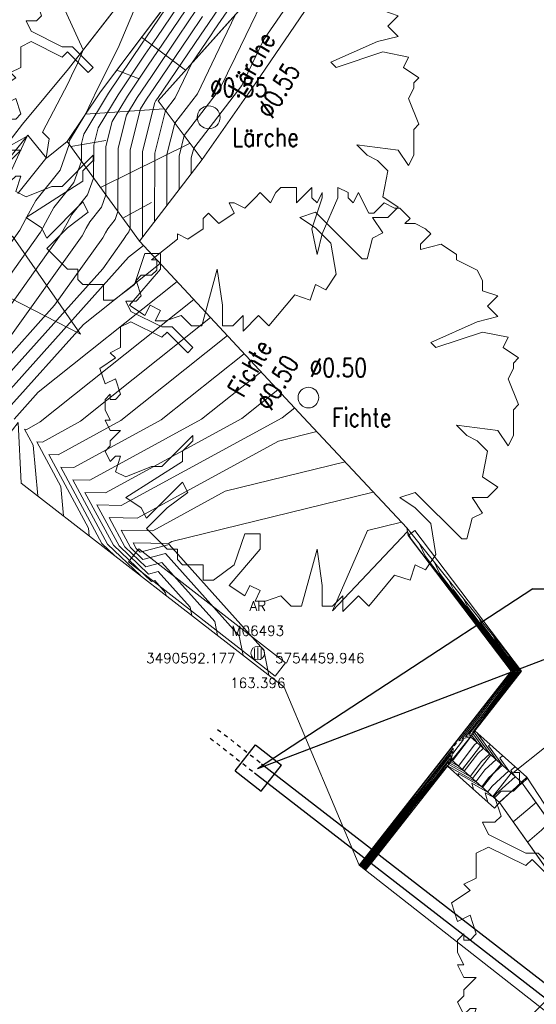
# Model space of a CAD drawing. Header units: metres. Extents: x 3490449 to 3490968, y 5754217 to 5754743.
# Tile 72 of 212: x 3490586 to 3490599, y 5754451 to 5754475. Entities that reach past the tile are written whole.
import ezdxf
from ezdxf.enums import TextEntityAlignment as Align

# ---------------------------------------------------------------- set-up
doc = ezdxf.new("R2010")
doc.units = ezdxf.units.M
doc.header["$LTSCALE"] = 0.25
doc.linetypes.add('Kartierung-07$0$AUSGEZOGEN', pattern=[0])
doc.linetypes.add('Kartierung-07$0$STRICHPUNKT', pattern=[25.4, 12.7, -6.35, 0, -6.35])
for name, color, linetype, lineweight, true_color in [('Kartierung-07$0$$BOESCHUNG', 7, 'Continuous', 18, 0x82563a), ('Kartierung-07$0$$BRUCH', 7, 'Continuous', 18, 0x82563a), ('Kartierung-07$0$$HOEHEN_Haupt', 7, 'Continuous', 18, 0x82563a), ('Kartierung-07$0$$HOEHEN_Mittel', 7, 'Continuous', 18, 0x82563a), ('Kartierung-07$0$$P_INF_FL', 7, 'Kartierung-07$0$AUSGEZOGEN', 18, 0x82563a), ('Kartierung-07$0$$P_INF_H', 7, 'Kartierung-07$0$AUSGEZOGEN', 18, 0x82563a), ('Kartierung-07$0$$P_INF_NR', 7, 'Kartierung-07$0$AUSGEZOGEN', 18, 0x82563a), ('Kartierung-07$0$$P_INF_X', 7, 'Kartierung-07$0$AUSGEZOGEN', 18, 0x82563a), ('Kartierung-07$0$$PKT_AR', 7, 'Continuous', 18, 0x82563a), ('Kartierung-07$0$B_Bau', 7, 'Continuous', 18, 0x82563a), ('Kartierung-07$0$B_Baum', 7, 'Continuous', 18, 0x82563a), ('Kartierung-07$0$B_Befestigt', 7, 'Continuous', 18, 0x82563a), ('Kartierung-07$0$B_Boeschung_OK', 7, 'Continuous', 18, 0x82563a), ('Kartierung-07$0$B_Boeschung_UK', 7, 'Continuous', 18, 0x82563a), ('Kartierung-07$0$B_Haus', 7, 'Kartierung-07$0$AUSGEZOGEN', 18, 0x82563a), ('Kartierung-07$0$B_Mauer', 7, 'Kartierung-07$0$AUSGEZOGEN', 18, 0x82563a), ('Kartierung-07$0$B_Rinne', 7, 'Continuous', 18, 0x82563a), ('Kartierung-07$0$B_Schrift_Baum', 7, 'Continuous', 18, 0x82563a), ('Kartierung-07$0$B_Schrift_Baum_60Grad', 7, 'Continuous', 18, 0x82563a), ('Kartierung-07$0$B_Zaun', 7, 'Kartierung-07$0$AUSGEZOGEN', 18, 0x82563a), ('Kartierung-07$0$B_Zufahrt_Zugang', 7, 'Continuous', 18, 0x82563a), ('Kartierung-07$0$Hilfe_DGM', 7, 'Continuous', 18, 0x82563a), ('Kartierung-07$0$SYM_AR', 7, 'Kartierung-07$0$AUSGEZOGEN', 18, 0x82563a)]:
    doc.layers.add(name, color=color, linetype=linetype, lineweight=lineweight, true_color=true_color)
doc.layers.add('Kartierung-07$0$B_MW-Leitung_Aus', color=7, linetype='Continuous', true_color=0x82563a)
for name, color, linetype in [('Kartierung-07$0$B_MW-Schacht', 7, 'Continuous'), ('Kartierung-07$0$B_MW_Leitung_HA', 7, 'Kartierung-07$0$STRICHPUNKT'), ('Kartierung-07$0$B_Schachtschrift_MW_HA', 7, 'Continuous'), ('Kartierung-07$0$B_Schachtschrift_MW_HA_60Grad', 7, 'Continuous')]:
    doc.layers.add(name, color=color, linetype=linetype)
doc.styles.add('Kartierung-07$0$STANDARD', font='romans.shx', dxfattribs={"width": 0.8})

# ---------------------------------------------------------------- blocks, each defined once
blk = doc.blocks.new('Kartierung-07$0$B_Baum')
at = {"layer": 'Kartierung-07$0$B_Baum'}
blk.add_lwpolyline([(-0.4417, -0.1918), (-0.4667, -0.1793), (-0.4542, -0.1418), (-0.4667, -0.1418), (-0.4792, -0.1543), (-0.4917, -0.1293), (-0.4792, -0.1168), (-0.4792, -0.1043), (-0.4542, -0.0793), (-0.4792, -0.0793), (-0.4917, -0.0543), (-0.4792, -0.0543), (-0.4917, -0.0293), (-0.4917, -0.0043), (-0.4792, 0.0082), (-0.4792, -0.0043), (-0.4667, -0.0043), (-0.4542, 0.0082), (-0.4667, 0.0457), (-0.4917, 0.0332), (-0.5042, 0.0707), (-0.4667, 0.0957), (-0.4792, 0.1082), (-0.4542, 0.1207), (-0.4542, 0.1457), (-0.4542, 0.1707), (-0.4292, 0.1832), (-0.3542, 0.1457), (-0.3417, 0.1582), (-0.2917, 0.1082), (-0.2792, 0.1207), (-0.3292, 0.1707), (-0.3542, 0.1707), (-0.4292, 0.2082), (-0.4417, 0.2332), (-0.4167, 0.2332), (-0.4042, 0.2457), (-0.4167, 0.2832), (-0.4042, 0.2957), (-0.3792, 0.2957), (-0.3667, 0.3082), (-0.3667, 0.3332), (-0.3792, 0.3332), (-0.3167, 0.3832), (-0.3167, 0.3957), (-0.2917, 0.3832), (-0.2542, 0.4082), (-0.2542, 0.4332), (-0.2417, 0.4457), (-0.2167, 0.4207), (-0.1792, 0.4457), (-0.1917, 0.4707), (-0.1792, 0.4707), (-0.1542, 0.4582), (-0.1292, 0.4832), (-0.1167, 0.4957), (-0.0917, 0.4707), (-0.0792, 0.4957), (-0.0667, 0.5082), (-0.0292, 0.5082), (-0.0292, 0.4707), (-0.0167, 0.4832), (0.0083, 0.5082), (0.0083, 0.4832), (0.0208, 0.4707), (0.0333, 0.4957), (0.0333, 0.4832), (0.0083, 0.4082), (0.0208, 0.3457), (0.0333, 0.3957), (0.0708, 0.4832), (0.0708, 0.5082), (0.0958, 0.4957), (0.0958, 0.4832), (0.1083, 0.4707), (0.1208, 0.4957), (0.1333, 0.4707), (0.1458, 0.4457), (0.1583, 0.4457), (0.1833, 0.4707), (0.2083, 0.4582), (0.2208, 0.4582), (0.2458, 0.4332), (0.2333, 0.4207), (0.2583, 0.4207), (0.2833, 0.4082), (0.2958, 0.3957), (0.2708, 0.3707), (0.2708, 0.3582), (0.3208, 0.3707), (0.3583, 0.3457), (0.3583, 0.3332), (0.4083, 0.3082), (0.4208, 0.2832), (0.4208, 0.2582), (0.4583, 0.2457), (0.4333, 0.2207), (0.4583, 0.1957), (0.4083, 0.1832), (0.2958, 0.1332), (0.3083, 0.1207), (0.4208, 0.1582), (0.4833, 0.1457), (0.4708, 0.1207), (0.5083, 0.0957), (0.4958, 0.0832), (0.4958, 0.0707), (0.4833, 0.0457), (0.5083, -0.0168), (0.4958, -0.0293), (0.4958, -0.0918), (0.4833, -0.1168), (0.4583, -0.0793), (0.3583, -0.0668), (0.3833, -0.0918), (0.4083, -0.1043), (0.4333, -0.1293), (0.4208, -0.1918), (0.4583, -0.2168), (0.4333, -0.2418), (0.3958, -0.2418), (0.4208, -0.2793), (0.3958, -0.2918), (0.3833, -0.3418), (0.3708, -0.3418), (0.2583, -0.2293), (0.2208, -0.2418), (0.2583, -0.2668), (0.2958, -0.3043), (0.3083, -0.3793), (0.2833, -0.4168), (0.2583, -0.4043), (0.2458, -0.4418), (0.2083, -0.4293), (0.1458, -0.5043), (0.1208, -0.4793), (0.0833, -0.5168), (0.0833, -0.4793), (0.0583, -0.5043), (0.0333, -0.5043), (0.0333, -0.4543), (0.0208, -0.3668), (-0.0167, -0.5043), (-0.0417, -0.5043), (-0.0667, -0.4793), (-0.1042, -0.4918), (-0.1292, -0.4918), (-0.1167, -0.4668), (-0.1417, -0.4543), (-0.1542, -0.4793), (-0.1917, -0.4543), (-0.1167, -0.3668), (-0.1167, -0.3293), (-0.1542, -0.3293), (-0.1792, -0.4043), (-0.2292, -0.4418), (-0.2542, -0.4418), (-0.2542, -0.4043), (-0.3042, -0.4043), (-0.3167, -0.3918), (-0.3167, -0.3668), (-0.3417, -0.3668), (-0.3917, -0.3168), (-0.3417, -0.2668), (-0.2917, -0.2293), (-0.3042, -0.2043), (-0.3917, -0.2918), (-0.4042, -0.2668), (-0.4417, -0.2418), (-0.3042, -0.1543), (-0.3042, -0.1293), (-0.2792, -0.1043), (-0.2792, -0.0918), (-0.3542, -0.1668), (-0.3792, -0.1668), (-0.4417, -0.1918)], dxfattribs=at)
blk = doc.blocks.new('Kartierung-07$0$Zufahrt')
at = {"layer": 'Kartierung-07$0$B_Zufahrt_Zugang'}
for p, q in [((-0.7, -2.8), (0, 0)), ((0, 0), (0.7, -2.8)), ((-0.7, -2.8), (0.7, -2.8))]:
    blk.add_line(p, q, dxfattribs=at)
blk = doc.blocks.new('Kartierung-07$0$PKT_AR')
at = {"layer": 'Kartierung-07$0$SYM_AR'}
for p, q in [((-0.138, -0.188), (-0.138, 0.188)), ((0, -0.225), (0, 0.225)), ((0.138, -0.188), (0.138, 0.188))]:
    blk.add_line(p, q, dxfattribs=at)
blk.add_circle((0, 0), 0.275, dxfattribs=at)
at = {"layer": 'Kartierung-07$0$$P_INF_FL', "style": 'Kartierung-07$0$STANDARD'}
blk.add_attdef('CODE', text='', height=0.8, dxfattribs=at).set_placement((0, 1.7), align=Align.CENTER)
at = {"layer": 'Kartierung-07$0$$P_INF_H', "style": 'Kartierung-07$0$STANDARD'}
blk.add_attdef('H', text='', height=0.8, dxfattribs=at).set_placement((0, -1.4), align=Align.CENTER)
at = {"layer": 'Kartierung-07$0$$P_INF_NR', "style": 'Kartierung-07$0$STANDARD'}
blk.add_attdef('NR', text='', height=0.8, dxfattribs=at).set_placement((0, 0.7), align=Align.CENTER)
at = {"layer": 'Kartierung-07$0$$P_INF_X', "style": 'Kartierung-07$0$STANDARD'}
blk.add_attdef('X', text='', height=0.8, dxfattribs=at).set_placement((-0.9, -0.4), align=Align.RIGHT)
blk.add_attdef('Y', (0.7, -0.4), '', height=0.8, dxfattribs=at)
blk = doc.blocks.new('Kartierung-07$0$B_Schachtbeschriftung')
blk.add_line((0, 0), (8.186, 0))
at = {"style": 'Kartierung-07$0$STANDARD', "width": 0.8}
for s, p in [('D ', (0.75, -0.5)), ('S ', (0.75, -2)), ('T ', (0.75, -3.5))]:
    blk.add_text(s, height=1, dxfattribs=at).set_placement(p, align=Align.TOP_LEFT)
at = {"ltscale": 0.02, "style": 'Kartierung-07$0$STANDARD', "width": 0.8}
for tag, p, height in [('NUMMER', (0.759, 0.479), 1.5), ('DECKEL', (2.627, -1.5), 1), ('SOHLE', (2.625, -2.996), 1), ('TIEFE', (2.628, -4.501), 1)]:
    blk.add_attdef(tag, p, '', height=height, dxfattribs=at)
at = {"ltscale": 0.02, "style": 'Kartierung-07$0$STANDARD', "width": 0.8, "flags": 1}
blk.add_attdef('FOTO', (1.057, -6.131), '', height=1, dxfattribs=at)

msp = doc.modelspace()

# ---------------------------------------------------------------- linework, layer by layer
at = {"layer": 'Kartierung-07$0$$BOESCHUNG', "ltscale": 0.02}
for p, q in [((3490589.366, 5754474.839, 165.545), (3490590.429, 5754474.038, 164.915)), ((3490588.765, 5754474.04, 165.57), (3490589.311, 5754473.835, 165.347)), ((3490588.005, 5754472.973, -0.073), (3490589.911, 5754473.105, -0.463)), ((3490587.651, 5754472.195, -0.017), (3490588.501, 5754472.339, -0.233)), ((3490588.373, 5754471.202, 165.401), (3490590.537, 5754472.275, 164.926)), ((3490588.91, 5754470.464, 165.212), (3490589.606, 5754470.84, 165.006))]:
    msp.add_line(p, q, dxfattribs=at)
at = {"layer": 'Kartierung-07$0$$BRUCH', "ltscale": 0.02}
for p, q in [((3490595.376, 5754484.048), (3490587.596, 5754474.074)), ((3490588.37, 5754473.515), (3490595.919, 5754483.544)), ((3490592.648, 5754476.517), (3490589.766, 5754473.297)), ((3490587.596, 5754474.074), (3490586.484, 5754472.733)), ((3490587.563, 5754472.316), (3490588.37, 5754473.515)), ((3490589.766, 5754473.297), (3490590.831, 5754471.885)), ((3490583.027, 5754468.261), (3490586.484, 5754472.733)), ((3490586.611, 5754472.467), (3490583.124, 5754468.159)), ((3490587.066, 5754471.914), (3490586.611, 5754472.467)), ((3490587.563, 5754472.316), (3490587.066, 5754471.914)), ((3490589.313, 5754469.909), (3490587.563, 5754472.316)), ((3490593.284, 5754465.646), (3490589.313, 5754469.909)), ((3490595.784, 5754462.973), (3490593.284, 5754465.646)), ((3490586.457, 5754464.054), (3490592.818, 5754459.123)), ((3490595.812, 5754462.787), (3490595.784, 5754462.973)), ((3490595.784, 5754462.973), (3490598.554, 5754459.509)), ((3490598.302, 5754459.511), (3490595.812, 5754462.787)), ((3490596.936, 5754457.76), (3490598.302, 5754459.511)), ((3490598.554, 5754459.509), (3490597.43, 5754458.068)), ((3490597.43, 5754458.068), (3490598.686, 5754456.95)), ((3490594.803, 5754455.043), (3490596.936, 5754457.76)), ((3490596.872, 5754457.355), (3490597.319, 5754457.926)), ((3490597.319, 5754457.926), (3490598.551, 5754456.829)), ((3490598.024, 5754456.332), (3490596.872, 5754457.355)), ((3490596.761, 5754457.213), (3490594.785, 5754454.696)), ((3490597.904, 5754456.197), (3490596.761, 5754457.213)), ((3490598.551, 5754456.829), (3490598.024, 5754456.332)), ((3490598.686, 5754456.95), (3490598.551, 5754456.829)), ((3490598.551, 5754456.829), (3490604.114, 5754449.025)), ((3490598.024, 5754456.332), (3490597.904, 5754456.197)), ((3490600.716, 5754452.533), (3490598.024, 5754456.332)), ((3490594.627, 5754454.819), (3490594.803, 5754455.043)), ((3490594.785, 5754454.696), (3490602.592, 5754448.583))]:
    msp.add_line(p, q, dxfattribs=at)
at = {"layer": 'Kartierung-07$0$$HOEHEN_Haupt', "ltscale": 0.02}
for points in [[(3490589.384, 5754470.001), (3490589.387, 5754472.075), (3490589.687, 5754473.262), (3490589.713, 5754473.305), (3490589.749, 5754473.358), (3490590.788, 5754474.886), (3490590.981, 5754475.172), (3490591.772, 5754476.336)], [(3490584.966, 5754467.388), (3490586.921, 5754470.126), (3490587.097, 5754470.453), (3490587.241, 5754470.718), (3490587.726, 5754471.325), (3490587.911, 5754471.838), (3490587.911, 5754472.27), (3490587.969, 5754472.497), (3490588.567, 5754473.484), (3490589.381, 5754474.691), (3490589.468, 5754474.819), (3490590.269, 5754476.008)], [(3490589.411, 5754469.804), (3490589.051, 5754469.518), (3490585.846, 5754465.951)], [(3490588.097, 5754462.783), (3490588.08, 5754462.969), (3490587.12, 5754464.748), (3490587.349, 5754464.744), (3490588.865, 5754465.569), (3490591.443, 5754467.623)], [(3490593.605, 5754465.303), (3490592.678, 5754465.075), (3490589.255, 5754463.211), (3490588.578, 5754463.223), (3490588.958, 5754462.518), (3490589.466, 5754462.033), (3490589.858, 5754462.137), (3490591.134, 5754460.711), (3490591.203, 5754460.375)], [(3490596.439, 5754462.154), (3490596.439, 5754462.153), (3490596.572, 5754461.878), (3490598.368, 5754459.51), (3490598.162, 5754459.23), (3490597.994, 5754459.001), (3490597.122, 5754457.876), (3490597.32, 5754457.927), (3490597.325, 5754457.921), (3490597.322, 5754457.918), (3490596.888, 5754457.341), (3490596.869, 5754457.351), (3490596.869, 5754457.351), (3490596.875, 5754457.569), (3490596.875, 5754457.568), (3490596.195, 5754456.698), (3490595.947, 5754456.394), (3490595.839, 5754456.262), (3490595.119, 5754455.34), (3490595.119, 5754455.34), (3490594.798, 5754454.944), (3490594.672, 5754454.784), (3490594.672, 5754454.784)], [(3490598.098, 5754458.924), (3490598.098, 5754458.924), (3490598.527, 5754459.509), (3490598.269, 5754459.85), (3490598.25, 5754459.889), (3490598.25, 5754459.89)], [(3490597.8, 5754457.739), (3490597.76, 5754457.703), (3490598.096, 5754457.234), (3490597.759, 5754456.932), (3490597.594, 5754456.714), (3490597.019, 5754457.033), (3490597.037, 5754456.968)], [(3490596.085, 5754456.352), (3490595.778, 5754455.975), (3490595.729, 5754455.913), (3490595.728, 5754455.913), (3490594.788, 5754454.754), (3490594.759, 5754454.716), (3490594.759, 5754454.716), (3490594.759, 5754454.716)], [(3490599.238, 5754455.865), (3490599.035, 5754455.664), (3490598.699, 5754455.38)]]:
    msp.add_lwpolyline(points, dxfattribs=at)
at = {"layer": 'Kartierung-07$0$$HOEHEN_Mittel', "ltscale": 0.02}
for points in [[(3490594.051, 5754477.285), (3490592.325, 5754474.782), (3490591.937, 5754473.98), (3490591.787, 5754473.671), (3490590.628, 5754472.155), (3490590.568, 5754471.92), (3490590.568, 5754471.542)], [(3490589.68, 5754470.387), (3490589.683, 5754472.036), (3490589.942, 5754473.064), (3490590.179, 5754473.373), (3490590.585, 5754474.212), (3490591.052, 5754474.899), (3490591.124, 5754475.005), (3490592.07, 5754476.397)], [(3490590.272, 5754471.157), (3490590.273, 5754471.959), (3490590.399, 5754472.458), (3490591.251, 5754473.571), (3490591.635, 5754474.364), (3490592.63, 5754476.419)], [(3490584.99, 5754466.672), (3490587.423, 5754470.081), (3490587.563, 5754470.339), (3490587.676, 5754470.548), (3490588.059, 5754471.028), (3490588.205, 5754471.433), (3490588.207, 5754472.231), (3490588.312, 5754472.65), (3490588.796, 5754473.448), (3490589.454, 5754474.424), (3490589.732, 5754474.832), (3490590.411, 5754475.841)], [(3490586.37, 5754471.058), (3490587.049, 5754471.907), (3490587.057, 5754471.925), (3490587.132, 5754472.384), (3490586.969, 5754472.545), (3490587.59, 5754473.729), (3490587.712, 5754473.991), (3490587.797, 5754474.159), (3490587.951, 5754474.529), (3490587.38, 5754475.792)], [(3490586.098, 5754467.474), (3490587.926, 5754470.035), (3490588.028, 5754470.224), (3490588.112, 5754470.378), (3490588.393, 5754470.73), (3490588.5, 5754471.027), (3490588.502, 5754472.192), (3490588.656, 5754472.803), (3490589.026, 5754473.413), (3490589.528, 5754474.158), (3490589.996, 5754474.846), (3490590.554, 5754475.674)], [(3490584.942, 5754468.104), (3490586.418, 5754470.172), (3490586.632, 5754470.567), (3490586.806, 5754470.888), (3490587.393, 5754471.622), (3490587.616, 5754472.243), (3490587.616, 5754472.309), (3490587.625, 5754472.344), (3490588.017, 5754472.99), (3490588.289, 5754473.573), (3490588.802, 5754474.583), (3490589.168, 5754475.462)], [(3490585.413, 5754466.298), (3490587.263, 5754468.356), (3490588.428, 5754469.989), (3490588.494, 5754470.11), (3490588.547, 5754470.208), (3490588.726, 5754470.433), (3490588.794, 5754470.622), (3490588.797, 5754472.153), (3490589, 5754472.956), (3490589.255, 5754473.377), (3490589.602, 5754473.891), (3490590.26, 5754474.859), (3490590.696, 5754475.507)], [(3490585.63, 5754466.124), (3490588.428, 5754469.239), (3490588.931, 5754469.944), (3490588.959, 5754469.996), (3490588.982, 5754470.038), (3490589.06, 5754470.135), (3490589.089, 5754470.217), (3490589.092, 5754472.114), (3490589.343, 5754473.109), (3490589.484, 5754473.341), (3490589.675, 5754473.625), (3490590.524, 5754474.872), (3490590.839, 5754475.339)], [(3490589.976, 5754470.772), (3490589.978, 5754471.998), (3490590.171, 5754472.761), (3490590.715, 5754473.472), (3490591.332, 5754474.748), (3490591.648, 5754475.4)], [(3490586.192, 5754472.217), (3490586.595, 5754472.447), (3490586.181, 5754471.536)], [(3490589.817, 5754469.368), (3490587.96, 5754467.889), (3490586.063, 5754465.777)], [(3490590.223, 5754468.932), (3490586.868, 5754466.259), (3490586.28, 5754465.604)], [(3490586.744, 5754464.975), (3490586.537, 5754465.358), (3490586.587, 5754465.357), (3490586.914, 5754465.535), (3490590.63, 5754468.495)], [(3490587.412, 5754463.972), (3490586.829, 5754465.053), (3490586.968, 5754465.051), (3490587.889, 5754465.552), (3490591.036, 5754468.059)], [(3490588.718, 5754462.301), (3490588.407, 5754462.598), (3490587.412, 5754464.443), (3490587.73, 5754464.438), (3490589.84, 5754465.586), (3490591.849, 5754467.186)], [(3490589.339, 5754461.82), (3490588.545, 5754462.578), (3490587.703, 5754464.138), (3490588.112, 5754464.131), (3490590.816, 5754465.603), (3490592.256, 5754466.75)], [(3490589.961, 5754461.338), (3490589.946, 5754461.408), (3490589.683, 5754461.702), (3490589.602, 5754461.68), (3490588.683, 5754462.558), (3490587.995, 5754463.833), (3490588.493, 5754463.825), (3490591.791, 5754465.62), (3490592.662, 5754466.314)], [(3490590.582, 5754460.857), (3490590.54, 5754461.059), (3490589.77, 5754461.919), (3490589.534, 5754461.857), (3490588.82, 5754462.538), (3490588.286, 5754463.528), (3490588.874, 5754463.518), (3490592.767, 5754465.637), (3490593.069, 5754465.877)], [(3490586.855, 5754463.746), (3490586.744, 5754464.974)], [(3490594.288, 5754464.572), (3490591.39, 5754463.859), (3490589.637, 5754462.905), (3490588.869, 5754462.917), (3490589.096, 5754462.498), (3490589.398, 5754462.21), (3490589.945, 5754462.355), (3490591.728, 5754460.363), (3490591.824, 5754459.893)], [(3490587.476, 5754463.264), (3490587.412, 5754463.972)], [(3490594.971, 5754463.842), (3490590.101, 5754462.644), (3490590.018, 5754462.598), (3490589.161, 5754462.612), (3490589.233, 5754462.478), (3490589.33, 5754462.386), (3490590.033, 5754462.572), (3490592.322, 5754460.015), (3490592.445, 5754459.412)], [(3490595.654, 5754463.112), (3490594.826, 5754462.908), (3490593.983, 5754460.972), (3490595.796, 5754462.891), (3490595.893, 5754462.69), (3490598.304, 5754459.511), (3490598.298, 5754459.503), (3490598.293, 5754459.496), (3490596.958, 5754457.774), (3490596.982, 5754457.78), (3490596.928, 5754457.709), (3490596.929, 5754457.737), (3490595.927, 5754456.454), (3490595.883, 5754456.4), (3490595.864, 5754456.377), (3490594.875, 5754455.111), (3490594.875, 5754455.111), (3490594.802, 5754455.021), (3490594.637, 5754454.811), (3490594.637, 5754454.811)], [(3490594.655, 5754454.798), (3490594.655, 5754454.798), (3490594.8, 5754454.982), (3490594.997, 5754455.225), (3490594.997, 5754455.225), (3490595.852, 5754456.319), (3490595.915, 5754456.397), (3490596.061, 5754456.576), (3490596.902, 5754457.653), (3490596.902, 5754457.653), (3490596.898, 5754457.522), (3490597.154, 5754457.855), (3490597.04, 5754457.825), (3490598.143, 5754459.249), (3490598.23, 5754459.366), (3490598.336, 5754459.511), (3490596.233, 5754462.284), (3490596.077, 5754462.606), (3490596.077, 5754462.606)], [(3490596.802, 5754461.701), (3490596.801, 5754461.701), (3490596.912, 5754461.473), (3490598.4, 5754459.51), (3490598.093, 5754459.093), (3490597.844, 5754458.754), (3490597.203, 5754457.927), (3490597.349, 5754457.965), (3490597.479, 5754457.783), (3490597.41, 5754457.721), (3490597.029, 5754457.216), (3490596.844, 5754457.318), (3490596.844, 5754457.319), (3490596.844, 5754457.319), (3490596.848, 5754457.484), (3490596.847, 5754457.484), (3490596.329, 5754456.82), (3490595.979, 5754456.391), (3490595.827, 5754456.205), (3490595.241, 5754455.455), (3490595.241, 5754455.454), (3490594.796, 5754454.906), (3490594.689, 5754454.771), (3490594.689, 5754454.77), (3490594.689, 5754454.77)], [(3490597.164, 5754461.248), (3490597.164, 5754461.248), (3490597.251, 5754461.067), (3490598.432, 5754459.51), (3490598.025, 5754458.956), (3490597.695, 5754458.506), (3490597.285, 5754457.978), (3490597.378, 5754458.002), (3490597.634, 5754457.646), (3490597.497, 5754457.524), (3490597.17, 5754457.09), (3490596.819, 5754457.285), (3490596.818, 5754457.286), (3490596.818, 5754457.286), (3490596.821, 5754457.4), (3490596.82, 5754457.4), (3490596.463, 5754456.942), (3490596.01, 5754456.387), (3490595.815, 5754456.147), (3490595.363, 5754455.569), (3490595.363, 5754455.569), (3490594.794, 5754454.868), (3490594.707, 5754454.757), (3490594.707, 5754454.757), (3490594.707, 5754454.757)], [(3490597.526, 5754460.795), (3490597.526, 5754460.795), (3490597.59, 5754460.661), (3490598.463, 5754459.51), (3490597.957, 5754458.82), (3490597.545, 5754458.259), (3490597.367, 5754458.029), (3490597.408, 5754458.039), (3490597.788, 5754457.509), (3490597.584, 5754457.326), (3490597.312, 5754456.965), (3490596.794, 5754457.252), (3490596.792, 5754457.253), (3490596.792, 5754457.253), (3490596.794, 5754457.316), (3490596.793, 5754457.315), (3490596.597, 5754457.064), (3490596.042, 5754456.384), (3490595.802, 5754456.09), (3490595.485, 5754455.684), (3490595.485, 5754455.684), (3490594.792, 5754454.83), (3490594.724, 5754454.744), (3490594.724, 5754454.743), (3490594.724, 5754454.743)], [(3490597.556, 5754458.229), (3490597.889, 5754458.683), (3490598.495, 5754459.509), (3490597.93, 5754460.255), (3490597.888, 5754460.342), (3490597.888, 5754460.343)], [(3490597.499, 5754458.006), (3490597.492, 5754458), (3490597.942, 5754457.371), (3490597.672, 5754457.129), (3490597.453, 5754456.839), (3490596.769, 5754457.219), (3490596.767, 5754457.22), (3490596.767, 5754457.22), (3490596.767, 5754457.231), (3490596.766, 5754457.231), (3490596.732, 5754457.186), (3490596.074, 5754456.381), (3490595.79, 5754456.033), (3490595.607, 5754455.799), (3490595.607, 5754455.798), (3490594.79, 5754454.792), (3490594.741, 5754454.73), (3490594.741, 5754454.73), (3490594.741, 5754454.73)], [(3490596.929, 5754457.737), (3490596.929, 5754457.737)], [(3490598.1, 5754457.472), (3490598.028, 5754457.407), (3490598.25, 5754457.097), (3490597.846, 5754456.734), (3490597.736, 5754456.588), (3490597.35, 5754456.802), (3490597.391, 5754456.654)], [(3490598.4, 5754457.204), (3490598.296, 5754457.111), (3490598.405, 5754456.959), (3490597.933, 5754456.537), (3490597.877, 5754456.463), (3490597.68, 5754456.572), (3490597.744, 5754456.34)], [(3490598.703, 5754456.924), (3490598.694, 5754456.919), (3490598.694, 5754456.919), (3490598.568, 5754456.805), (3490598.463, 5754456.72), (3490598.258, 5754456.553), (3490598.021, 5754456.34), (3490598.018, 5754456.337), (3490598.011, 5754456.341), (3490598.016, 5754456.323)], [(3490598.903, 5754456.335), (3490598.864, 5754456.296), (3490598.354, 5754455.866)], [(3490595.224, 5754455.255), (3490594.786, 5754454.715), (3490594.776, 5754454.703), (3490594.776, 5754454.703), (3490594.776, 5754454.702)]]:
    msp.add_lwpolyline(points, dxfattribs=at)
at = {"layer": 'Kartierung-07$0$B_Bau', "ltscale": 0.02}
for points in [[(3490597.319, 5754457.926), (3490597.094, 5754457.637), (3490596.872, 5754457.355)], [(3490597.566, 5754457.706), (3490597.353, 5754457.433), (3490597.12, 5754457.136)], [(3490597.566, 5754457.706), (3490597.353, 5754457.433), (3490597.132, 5754457.151)], [(3490597.813, 5754457.486), (3490597.613, 5754457.23), (3490597.367, 5754456.916)], [(3490598.06, 5754457.266), (3490597.873, 5754457.027), (3490597.614, 5754456.696)], [(3490598.307, 5754457.046), (3490598.133, 5754456.823), (3490597.861, 5754456.477)], [(3490598.024, 5754456.332), (3490598.551, 5754456.829)]]:
    msp.add_lwpolyline(points, dxfattribs=at)
at = {"layer": 'Kartierung-07$0$B_Baum'}
for centre, radius in [((3490590.989, 5754472.9, 165.152), 0.275), ((3490593.401, 5754466.125, 164.084), 0.25)]:
    msp.add_circle(centre, radius, dxfattribs=at)
at = {"layer": 'Kartierung-07$0$B_Befestigt', "ltscale": 0.02}
for points in [[(3490625.922, 5754485.702), (3490623.813, 5754486.824), (3490618.351, 5754489.451), (3490615.913, 5754490.715), (3490614.217, 5754491.636), (3490611.206, 5754492.549), (3490608.402, 5754493.002), (3490605.86, 5754492.929), (3490604.005, 5754492.582), (3490601.911, 5754491.752), (3490600.039, 5754489.906), (3490595.376, 5754484.048), (3490587.596, 5754474.074)], [(3490587.596, 5754474.074), (3490586.484, 5754472.733)], [(3490563.553, 5754450.906), (3490564.48, 5754451.504), (3490567.465, 5754451.904), (3490568.094, 5754452.222), (3490568.952, 5754452.181), (3490571.164, 5754453.862), (3490576.078, 5754458.964), (3490576.382, 5754458.773), (3490578.888, 5754462.031), (3490578.643, 5754462.367), (3490578.664, 5754462.572), (3490580.51, 5754464.797), (3490583.027, 5754468.261), (3490586.484, 5754472.733)], [(3490589.313, 5754469.909), (3490587.563, 5754472.316), (3490587.066, 5754471.914)]]:
    msp.add_lwpolyline(points, dxfattribs=at)
for points, elevation in [([(3490587.066, 5754471.914), (3490586.611, 5754472.467), (3490583.124, 5754468.159), (3490583.412, 5754467.561), (3490583.712, 5754467.399)], 165.698), ([(3490595.784, 5754462.973), (3490593.284, 5754465.646), (3490589.313, 5754469.909)], 163.681), ([(3490603.008, 5754447.791), (3490603.028, 5754447.811), (3490604.114, 5754449.025), (3490601.198, 5754453.1), (3490598.551, 5754456.829)], 161.005), ([(3490598.024, 5754456.332), (3490600.716, 5754452.533), (3490603.037, 5754448.998), (3490602.479, 5754448.283)], 163.511)]:
    msp.add_lwpolyline(points, dxfattribs=dict(at, elevation=elevation))
at = {"layer": 'Kartierung-07$0$B_Boeschung_OK', "ltscale": 0.02, "elevation": 165.024}
msp.add_lwpolyline([(3490587.563, 5754472.316), (3490588.37, 5754473.515)], dxfattribs=at)
at = {"layer": 'Kartierung-07$0$B_Boeschung_UK', "ltscale": 0.02, "elevation": 164.706}
msp.add_lwpolyline([(3490592.648, 5754476.517), (3490589.766, 5754473.297), (3490590.831, 5754471.885)], dxfattribs=at)
at = {"layer": 'Kartierung-07$0$B_Haus', "ltscale": 0.02}
msp.add_line((3490586.457, 5754464.054), (3490592.818, 5754459.123), dxfattribs=at)
at = {"layer": 'Kartierung-07$0$B_Mauer', "ltscale": 0.02}
for points in [[(3490594.627, 5754454.819), (3490594.803, 5754455.043), (3490596.936, 5754457.76), (3490598.302, 5754459.511), (3490595.812, 5754462.787)], [(3490595.812, 5754462.787), (3490595.971, 5754462.908)], [(3490595.971, 5754462.908), (3490598.554, 5754459.509), (3490597.43, 5754458.068)], [(3490597.43, 5754458.068), (3490597.319, 5754457.926)], [(3490596.872, 5754457.355), (3490596.761, 5754457.213)], [(3490596.761, 5754457.213), (3490594.96, 5754454.919), (3490594.785, 5754454.696)], [(3490597.904, 5754456.197), (3490596.761, 5754457.213)], [(3490598.551, 5754456.829), (3490598.686, 5754456.95)], [(3490597.904, 5754456.197), (3490598.024, 5754456.332)]]:
    msp.add_lwpolyline(points, dxfattribs=at)
for points, elevation in [([(3490598.686, 5754456.95), (3490597.43, 5754458.068)], 161.005), ([(3490598.551, 5754456.829), (3490597.319, 5754457.926)], 161.005), ([(3490596.872, 5754457.355), (3490598.024, 5754456.332)], 163.511)]:
    msp.add_lwpolyline(points, dxfattribs=dict(at, elevation=elevation))
at = {"layer": 'Kartierung-07$0$B_MW-Leitung_Aus', "ltscale": 0.02}
for p, q in [((3490592.27, 5754457.274), (3490603.347, 5754448.691)), ((3490592.099, 5754457.054), (3490603.174, 5754448.473))]:
    msp.add_line(p, q, dxfattribs=at)
at = {"layer": 'Kartierung-07$0$B_MW-Schacht', "ltscale": 0.02}
for p, q in [((3490591.628, 5754457.098), (3490592.118, 5754457.73)), ((3490592.118, 5754457.73), (3490592.75, 5754457.24)), ((3490592.26, 5754456.608), (3490592.75, 5754457.24)), ((3490591.628, 5754457.098), (3490592.26, 5754456.608))]:
    msp.add_line(p, q, dxfattribs=at)
at = {"layer": 'Kartierung-07$0$B_MW_Leitung_HA', "ltscale": 0.01}
for points in [[(3490591.205, 5754458.104), (3490592.27, 5754457.274)], [(3490591.025, 5754457.891), (3490592.099, 5754457.054)]]:
    msp.add_lwpolyline(points, dxfattribs=at)
at = {"layer": 'Kartierung-07$0$B_Rinne', "ltscale": 0.02}
for p, q in [((3490589.298, 5754462.469, 163.712), (3490589.052, 5754462.153, 163.712)), ((3490592.845, 5754459.709, 163.712), (3490592.599, 5754459.393, 163.712))]:
    msp.add_line(p, q, dxfattribs=at)
at = {"layer": 'Kartierung-07$0$B_Rinne', "ltscale": 0.02, "elevation": 163.712}
for points in [[(3490592.845, 5754459.709), (3490589.298, 5754462.469)], [(3490592.599, 5754459.393), (3490589.052, 5754462.153)]]:
    msp.add_lwpolyline(points, dxfattribs=at)
at = {"layer": 'Kartierung-07$0$B_Schachtschrift_MW_HA', "ltscale": 0.02, "elevation": 160.46}
msp.add_lwpolyline([(3490598.828, 5754461.503), (3490592.173, 5754457.151)], dxfattribs=at)
at = {"layer": 'Kartierung-07$0$B_Schachtschrift_MW_HA_60Grad', "ltscale": 0.02, "elevation": 160.46}
msp.add_lwpolyline([(3490600.493, 5754460.317), (3490592.173, 5754457.151)], dxfattribs=at)
at = {"layer": 'Kartierung-07$0$B_Zaun', "ltscale": 0.02, "elevation": 165.586}
msp.add_lwpolyline([(3490588.37, 5754473.515), (3490595.919, 5754483.544), (3490600.452, 5754489.599), (3490602.324, 5754491.316), (3490604.128, 5754491.99), (3490605.986, 5754492.422), (3490608.441, 5754492.516), (3490611.183, 5754492.199), (3490613.527, 5754491.187), (3490614.312, 5754490.768), (3490615.217, 5754490.322), (3490617.235, 5754489.19)], dxfattribs=at)
at = {"layer": 'Kartierung-07$0$Hilfe_DGM', "ltscale": 0.02}
for points in [[(3490594.845, 5754477.72), (3490592.13, 5754473.734), (3490590.831, 5754471.885), (3490589.313, 5754469.909), (3490593.284, 5754465.646), (3490595.784, 5754462.973), (3490598.554, 5754459.509), (3490597.43, 5754458.068), (3490598.686, 5754456.95), (3490601.198, 5754453.1)], [(3490600.716, 5754452.533), (3490598.024, 5754456.332), (3490597.904, 5754456.197), (3490596.761, 5754457.213), (3490594.785, 5754454.696), (3490594.627, 5754454.819), (3490592.818, 5754459.123), (3490586.457, 5754464.054), (3490586.377, 5754465.526), (3490585.826, 5754464.816), (3490584.537, 5754463.158), (3490578.463, 5754455.343), (3490572.791, 5754448.115), (3490572.712, 5754448.177), (3490572.162, 5754448.609), (3490570.039, 5754446.553), (3490567.774, 5754446.203), (3490569.297, 5754441.576), (3490569.408, 5754441.57), (3490571.615, 5754440.431), (3490572.496, 5754436.7)]]:
    msp.add_lwpolyline(points, dxfattribs=at)

# ---------------------------------------------------------------- block references
at = {"layer": 'Kartierung-07$0$$PKT_AR'}
ref = msp.add_blockref('Kartierung-07$0$PKT_AR', (3490592.177, 5754459.946, 163.396), dxfattribs=dict(at, xscale=0.6, yscale=0.6, zscale=0.6))
ref.add_attrib('Y', '5754459.946', (3490592.597, 5754459.706, 163.396), dxfattribs={"layer": 'Kartierung-07$0$$P_INF_X', "height": 0.24, "style": 'Kartierung-07$0$STANDARD'})
ref.add_attrib('X', '3490592.177', dxfattribs={"layer": 'Kartierung-07$0$$P_INF_X', "height": 0.24, "style": 'Kartierung-07$0$STANDARD'}).set_placement((3490591.637, 5754459.706, 163.396), align=Align.RIGHT)
ref.add_attrib('H', '163.396', dxfattribs={"layer": 'Kartierung-07$0$$P_INF_H', "height": 0.24, "style": 'Kartierung-07$0$STANDARD'}).set_placement((3490592.177, 5754459.106, 163.396), align=Align.CENTER)
ref.add_attrib('CODE', 'AR', dxfattribs={"layer": 'Kartierung-07$0$$P_INF_FL', "height": 0.24, "style": 'Kartierung-07$0$STANDARD'}).set_placement((3490592.177, 5754460.966, 163.396), align=Align.CENTER)
ref.add_attrib('NR', 'M06493', dxfattribs={"layer": 'Kartierung-07$0$$P_INF_NR', "height": 0.24, "style": 'Kartierung-07$0$STANDARD'}).set_placement((3490592.177, 5754460.366, 163.396), align=Align.CENTER)
at = {"layer": 'Kartierung-07$0$B_Baum'}
for p, xscale, yscale, zscale in [((3490590.989, 5754472.9, 321.3), 10, 10, 10), ((3490593.401, 5754466.125, 320.232), 10, 10, 10), ((3490602.91, 5754453.06, 318.017), 12, 12, 12)]:
    msp.add_blockref('Kartierung-07$0$B_Baum', p, dxfattribs=dict(at, xscale=xscale, yscale=yscale, zscale=zscale))
at = {"layer": 'Kartierung-07$0$B_Schachtschrift_MW_HA', "ltscale": 0.02, "xscale": 0.5, "yscale": 0.5, "zscale": 0.5}
msp.add_blockref('Kartierung-07$0$B_Schachtbeschriftung', (3490598.828, 5754461.503, 320.92), dxfattribs=at).add_auto_attribs({'NUMMER': 'HA-Schacht', 'DECKEL': '163.74', 'SOHLE': '162.86', 'TIEFE': '0.88'})
at = {"layer": 'Kartierung-07$0$B_Zufahrt_Zugang', "ltscale": 0.02, "rotation": 228.8471504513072}
msp.add_blockref('Kartierung-07$0$Zufahrt', (3490587.892, 5754467.658), dxfattribs=at)

# ---------------------------------------------------------------- texts
at = {"layer": 'Kartierung-07$0$B_Schrift_Baum', "char_height": 0.45, "attachment_point": 1, "style": 'Kartierung-07$0$STANDARD'}
for s, insert, width in [('%%c0.55', (3490591.017, 5754473.848, 226.286), 2.55674), ('Lärche', (3490591.559, 5754472.645, -2.783), 1.15575), ('%%C0.50', (3490593.429, 5754467.073, 225.218), 2.55674), ('Fichte', (3490593.971, 5754465.87, -3.851), 1.15575)]:
    msp.add_mtext(s, dxfattribs=dict(at, insert=insert, width=width))
at = {"layer": 'Kartierung-07$0$B_Schrift_Baum_60Grad', "char_height": 0.45, "attachment_point": 1, "rotation": 60, "style": 'Kartierung-07$0$STANDARD'}
for s, insert, width in [('Lärche', (3490591.43, 5754473.624, -2.783), 1.15575), ('%%c0.55', (3490592.134, 5754473.061, 226.286), 2.55674), ('Fichte', (3490591.432, 5754466.331, -3.851), 1.15575), ('%%C0.50', (3490592.108, 5754465.996, 225.218), 2.55674)]:
    msp.add_mtext(s, dxfattribs=dict(at, insert=insert, width=width))

doc.saveas('drawing.dxf')
